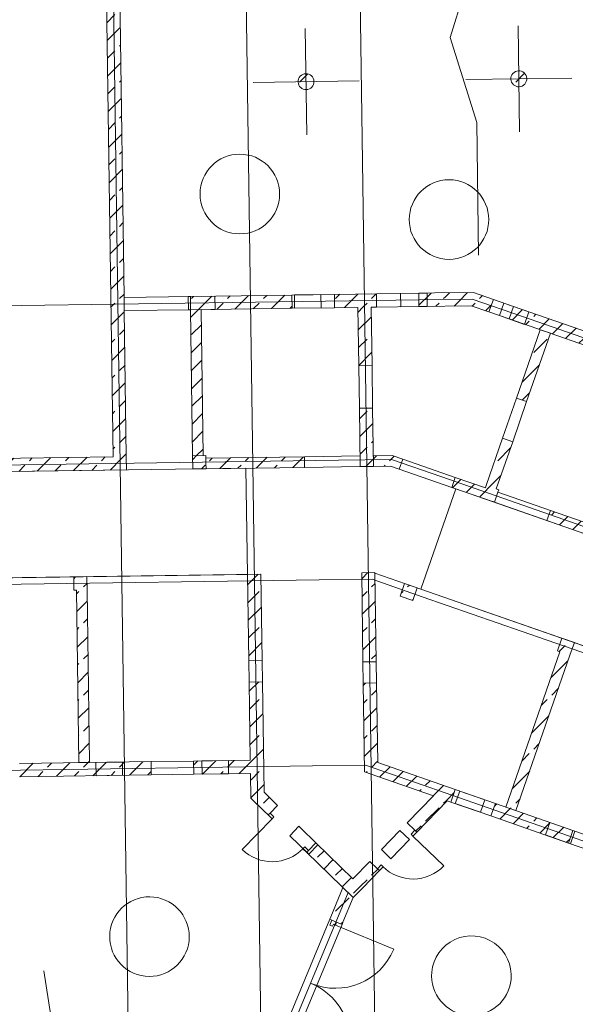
# Model space of a CAD drawing. Extents: x -22247 to 417655, y -187892 to 17509.
# Tile 26 of 62: x -11894 to -1421, y -13460 to 5081. Entities that reach past the tile are written whole.
import ezdxf
from ezdxf.lldxf.tags import DXFTag

# ---------------------------------------------------------------- set-up
doc = ezdxf.new("R2010")
doc.units = 0
doc.header["$LTSCALE"] = 50
for name, color, linetype, lineweight in [('02 Raster Gebäude', 7, 'Continuous', 25), ('20 Dach Stb-Decke', 7, 'Continuous', 25), ('20 Innenwände', 7, 'Continuous', 25), ('20 Innenwände - Sockel', 7, 'Continuous', 25), ('20 Stützen', 7, 'Continuous', 25)]:
    doc.layers.add(name, color=color, linetype=linetype, lineweight=lineweight)
tags = doc.linetypes.add('Raster', pattern=[0.8, 0.4, -0.2, 0, -0.2]).pattern_tags.tags
tags[10:11] = [DXFTag(74, 4), DXFTag(75, 0), DXFTag(340, '0'), DXFTag(46, 1.0), DXFTag(50, 0.0), DXFTag(44, 0.0), DXFTag(45, 0.0)]
tags[8:9] = [DXFTag(74, 4), DXFTag(75, 0), DXFTag(340, '0'), DXFTag(46, 1.0), DXFTag(50, 0.0), DXFTag(44, 0.0), DXFTag(45, 0.0)]
tags[6:7] = [DXFTag(74, 4), DXFTag(75, 0), DXFTag(340, '0'), DXFTag(46, 1.0), DXFTag(50, 0.0), DXFTag(44, 0.0), DXFTag(45, 0.0)]
tags[4:5] = [DXFTag(74, 4), DXFTag(75, 0), DXFTag(340, '0'), DXFTag(46, 1.0), DXFTag(50, 0.0), DXFTag(44, 0.0), DXFTag(45, 0.0)]
tags = doc.linetypes.add('Strichlinie_ eng', pattern=[0.46, 0.3, -0.16]).pattern_tags.tags
tags[6:7] = [DXFTag(74, 4), DXFTag(75, 0), DXFTag(340, '0'), DXFTag(46, 1.0), DXFTag(50, 0.0), DXFTag(44, 0.0), DXFTag(45, 0.0)]
tags[4:5] = [DXFTag(74, 4), DXFTag(75, 0), DXFTag(340, '0'), DXFTag(46, 1.0), DXFTag(50, 0.0), DXFTag(44, 0.0), DXFTag(45, 0.0)]
tags = doc.linetypes.add('Strichpunktlinie', pattern=[1.340556, 0.705556, -0.352778, 0, -0.282222]).pattern_tags.tags
tags[10:11] = [DXFTag(74, 4), DXFTag(75, 0), DXFTag(340, '0'), DXFTag(46, 1.0), DXFTag(50, 0.0), DXFTag(44, 0.0), DXFTag(45, 0.0)]
tags[8:9] = [DXFTag(74, 4), DXFTag(75, 0), DXFTag(340, '0'), DXFTag(46, 1.0), DXFTag(50, 0.0), DXFTag(44, 0.0), DXFTag(45, 0.0)]
tags[6:7] = [DXFTag(74, 4), DXFTag(75, 0), DXFTag(340, '0'), DXFTag(46, 1.0), DXFTag(50, 0.0), DXFTag(44, 0.0), DXFTag(45, 0.0)]
tags[4:5] = [DXFTag(74, 4), DXFTag(75, 0), DXFTag(340, '0'), DXFTag(46, 1.0), DXFTag(50, 0.0), DXFTag(44, 0.0), DXFTag(45, 0.0)]
tags = doc.linetypes.add('Untersicht', pattern=[0.4, 0.3, -0.1]).pattern_tags.tags
tags[6:7] = [DXFTag(74, 4), DXFTag(75, 0), DXFTag(340, '0'), DXFTag(46, 1.0), DXFTag(50, 0.0), DXFTag(44, 0.0), DXFTag(45, 0.0)]
tags[4:5] = [DXFTag(74, 4), DXFTag(75, 0), DXFTag(340, '0'), DXFTag(46, 1.0), DXFTag(50, 0.0), DXFTag(44, 0.0), DXFTag(45, 0.0)]
tags = doc.linetypes.add('Öffnungslinie Tür Fenster', pattern=[0.46, 0.3, -0.16]).pattern_tags.tags
tags[6:7] = [DXFTag(74, 4), DXFTag(75, 0), DXFTag(340, '0'), DXFTag(46, 1.0), DXFTag(50, 0.0), DXFTag(44, 0.0), DXFTag(45, 0.0)]
tags[4:5] = [DXFTag(74, 4), DXFTag(75, 0), DXFTag(340, '0'), DXFTag(46, 1.0), DXFTag(50, 0.0), DXFTag(44, 0.0), DXFTag(45, 0.0)]
pattern_1 = [(45, (0, 0), (-339.411, 339.411), []), (45, (-169.7, 169.7), (-339.411, 339.411), [360, -120])]

msp = doc.modelspace()

# ---------------------------------------------------------------- hatches: boundary and pattern name
at = {"layer": '20 Innenwände', "linetype": 'Continuous', "lineweight": 0, "ltscale": 3.71293e-05}
h = msp.add_hatch(dxfattribs=at)
h.set_pattern_fill('Beton_Stahlbeton_0009', scale=1000, style=0, pattern_type=2)
h.set_pattern_definition(pattern_1)
h.paths.add_polyline_path([(-10256, 5489), (-10134, -3150), (-9884, -3146), (-10002, 5194)])
h = msp.add_hatch(dxfattribs=at)
h.set_pattern_fill('Beton_Stahlbeton_0009', scale=1000, style=0, pattern_type=2)
h.set_pattern_definition(pattern_1)
h.paths.add_polyline_path([(-8676, -131), (-8673, -381), (-6760, -354), (-6763, -104)])
h = msp.add_hatch(dxfattribs=at)
h.set_pattern_fill('Beton_Stahlbeton_0009', scale=1000, style=0, pattern_type=2)
h.set_pattern_definition(pattern_1)
h.paths.add_polyline_path([(-5521, -86), (-5963, -92), (-5960, -342), (-5518, -336)])
h = msp.add_hatch(dxfattribs=at)
h.set_pattern_fill('Beton_Stahlbeton_0009', scale=1000, style=0, pattern_type=2)
h.set_pattern_definition(pattern_1)
h.paths.add_polyline_path([(-5518, -336), (-5268, -332), (-5271, -82), (-5521, -86)])
h = msp.add_hatch(dxfattribs=at)
h.set_pattern_fill('Beton_Stahlbeton_0009', scale=1000, style=0, pattern_type=2)
h.set_pattern_definition(pattern_1)
h.paths.add_polyline_path([(-5271, -82), (-5268, -332), (-5168, -331), (-5171, -81)])
h = msp.add_hatch(dxfattribs=at)
h.set_pattern_fill('Beton_Stahlbeton_0009', scale=1000, style=0, pattern_type=2)
h.set_pattern_definition(pattern_1)
h.paths.add_polyline_path([(-4372, -70), (-4368, -320), (-3384, -306), (-4074, -65)])
h = msp.add_hatch(dxfattribs=at)
h.set_pattern_fill('Beton_Stahlbeton_0009', scale=1000, style=0, pattern_type=2)
h.set_pattern_definition(pattern_1)
h.paths.add_polyline_path([(-4074, -65), (-3384, -306), (-3343, -55)])
h = msp.add_hatch(dxfattribs=at)
h.set_pattern_fill('Beton_Stahlbeton_0009', scale=1000, style=0, pattern_type=2)
h.set_pattern_definition(pattern_1)
h.paths.add_polyline_path([(-3384, -306), (-3006, -300), (-2966, -186), (-3343, -55)])
h = msp.add_hatch(dxfattribs=at)
h.set_pattern_fill('Beton_Stahlbeton_0009', scale=1000, style=0, pattern_type=2)
h.set_pattern_definition(pattern_1)
h.paths.add_polyline_path([(-5268, -332), (-5518, -336), (-5502, -1436), (-5252, -1433)])
h = msp.add_hatch(dxfattribs=at)
h.set_pattern_fill('Beton_Stahlbeton_0009', scale=1000, style=0, pattern_type=2)
h.set_pattern_definition(pattern_1)
h.paths.add_polyline_path([(-3006, -300), (-3384, -306), (-3049, -422)])
h = msp.add_hatch(dxfattribs=at)
h.set_pattern_fill('Beton_Stahlbeton_0009', scale=1000, style=0, pattern_type=2)
h.set_pattern_definition(pattern_1)
h.paths.add_polyline_path([(-2589, -318), (-2671, -554), (-439, -1331), (-357, -1094)])
h = msp.add_hatch(dxfattribs=at)
h.set_pattern_fill('Beton_Stahlbeton_0009', scale=1000, style=0, pattern_type=2)
h.set_pattern_definition(pattern_1)
h.paths.add_polyline_path([(-5241, -2233), (-5491, -2236), (-5475, -3334), (-5225, -3330)])
h = msp.add_hatch(dxfattribs=at)
h.set_pattern_fill('Beton_Stahlbeton_0009', scale=1000, style=0, pattern_type=2)
h.set_pattern_definition(pattern_1)
h.paths.add_polyline_path([(-10134, -3150), (-16978, -3247), (-16974, -3497), (-10130, -3400)])
h = msp.add_hatch(dxfattribs=at)
h.set_pattern_fill('Beton_Stahlbeton_0009', scale=1000, style=0, pattern_type=2)
h.set_pattern_definition(pattern_1)
h.paths.add_polyline_path([(-10134, -3150), (-9880, -3396), (-9884, -3146)])
h = msp.add_hatch(dxfattribs=at)
h.set_pattern_fill('Beton_Stahlbeton_0009', scale=1000, style=0, pattern_type=2)
h.set_pattern_definition(pattern_1)
h.paths.add_polyline_path([(-10134, -3150), (-10130, -3400), (-9880, -3396)])
h = msp.add_hatch(dxfattribs=at)
h.set_pattern_fill('Beton_Stahlbeton_0009', scale=1000, style=0, pattern_type=2)
h.set_pattern_definition(pattern_1)
h.paths.add_polyline_path([(-7347, -5360), (-7597, -5364), (-7574, -6992), (-7324, -6988)])
h = msp.add_hatch(dxfattribs=at)
h.set_pattern_fill('Beton_Stahlbeton_0009', scale=1000, style=0, pattern_type=2)
h.set_pattern_definition(pattern_1)
h.paths.add_polyline_path([(-5197, -5330), (-5447, -5333), (-5423, -7012), (-5173, -7009)])
h = msp.add_hatch(dxfattribs=at)
h.set_pattern_fill('Beton_Stahlbeton_0009', scale=1000, style=0, pattern_type=2)
h.set_pattern_definition(pattern_1)
h.paths.add_polyline_path([(-7318, -7388), (-7568, -7392), (-7542, -9222), (-7288, -9468)])
h = msp.add_hatch(dxfattribs=at)
h.set_pattern_fill('Beton_Stahlbeton_0009', scale=1000, style=0, pattern_type=2)
h.set_pattern_definition(pattern_1)
h.paths.add_polyline_path([(-5168, -7409), (-5418, -7412), (-5398, -8818), (-5146, -8906)])
h = msp.add_hatch(dxfattribs=at)
h.set_pattern_fill('Beton_Stahlbeton_0009', scale=1000, style=0, pattern_type=2)
h.set_pattern_definition(pattern_1)
h.paths.add_polyline_path([(-9417, -8890), (-11897, -8925), (-11894, -9175), (-9413, -9140)])
h = msp.add_hatch(dxfattribs=at)
h.set_pattern_fill('Beton_Stahlbeton_0009', scale=1000, style=0, pattern_type=2)
h.set_pattern_definition(pattern_1)
h.paths.add_polyline_path([(-7547, -8864), (-8617, -8879), (-8613, -9129), (-7543, -9114)])
h = msp.add_hatch(dxfattribs=at)
h.set_pattern_fill('Beton_Stahlbeton_0009', scale=1000, style=0, pattern_type=2)
h.set_pattern_definition(pattern_1)
h.paths.add_polyline_path([(-5146, -8906), (-5398, -8818), (-5394, -9084)])
h = msp.add_hatch(dxfattribs=at)
h.set_pattern_fill('Beton_Stahlbeton_0009', scale=1000, style=0, pattern_type=2)
h.set_pattern_definition(pattern_1)
h.paths.add_polyline_path([(-5146, -8906), (-5394, -9084), (-5143, -9172)])
h = msp.add_hatch(dxfattribs=at)
h.set_pattern_fill('Beton_Stahlbeton_0009', scale=1000, style=0, pattern_type=2)
h.set_pattern_definition(pattern_1)
h.paths.add_polyline_path([(-5146, -8906), (-5143, -9172), (-3766, -9651), (-3684, -9415)])
h = msp.add_hatch(dxfattribs=at)
h.set_pattern_fill('Beton_Stahlbeton_0009', scale=1000, style=0, pattern_type=2)
h.set_pattern_definition(pattern_1)
h.paths.add_polyline_path([(-7288, -9468), (-7542, -9222), (-7537, -9576)])
h = msp.add_hatch(dxfattribs=at)
h.set_pattern_fill('Beton_Stahlbeton_0009', scale=1000, style=0, pattern_type=2)
h.set_pattern_definition(pattern_1)
h.paths.add_polyline_path([(-7288, -9468), (-7537, -9576), (-7283, -9822)])
h = msp.add_hatch(dxfattribs=at)
h.set_pattern_fill('Beton_Stahlbeton_0009', scale=1000, style=0, pattern_type=2)
h.set_pattern_definition(pattern_1)
h.paths.add_polyline_path([(-7288, -9468), (-7283, -9822), (-7208, -9895), (-7034, -9716)])
h = msp.add_hatch(dxfattribs=at)
h.set_pattern_fill('Beton_Stahlbeton_0009', scale=1000, style=0, pattern_type=2)
h.set_pattern_definition(pattern_1)
h.paths.add_polyline_path([(-4590, -10045), (-4411, -10219), (-3836, -9627), (-4096, -9536)])
h = msp.add_hatch(dxfattribs=at)
h.set_pattern_fill('Beton_Stahlbeton_0009', scale=1000, style=0, pattern_type=2)
h.set_pattern_definition(pattern_1)
h.paths.add_polyline_path([(-3011, -9914), (-1547, -10423), (-1465, -10187), (-2928, -9678)])
h = msp.add_hatch(dxfattribs=at)
h.set_pattern_fill('Beton_Stahlbeton_0009', scale=1000, style=0, pattern_type=2)
h.set_pattern_definition(pattern_1)
h.paths.add_polyline_path([(-6484, -10599), (-5787, -11276), (-5613, -11097), (-6309, -10420)])
h = msp.add_hatch(dxfattribs=at)
h.set_pattern_fill('Beton_Stahlbeton_0009', scale=1000, style=0, pattern_type=2)
h.set_pattern_definition(pattern_1)
h.paths.add_polyline_path([(-5613, -11097), (-5434, -11271), (-5115, -10943), (-5294, -10769)])
h = msp.add_hatch(dxfattribs=at)
h.set_pattern_fill('Beton_Stahlbeton_0009', scale=1000, style=0, pattern_type=2)
h.set_pattern_definition(pattern_1)
h.paths.add_polyline_path([(-5613, -11097), (-5787, -11276), (-5608, -11450)])
h = msp.add_hatch(dxfattribs=at)
h.set_pattern_fill('Beton_Stahlbeton_0009', scale=1000, style=0, pattern_type=2)
h.set_pattern_definition(pattern_1)
h.paths.add_polyline_path([(-5434, -11271), (-5613, -11097), (-5608, -11450)])
h = msp.add_hatch(dxfattribs=at)
h.set_pattern_fill('Beton_Stahlbeton_0009', scale=1000, style=0, pattern_type=2)
h.set_pattern_definition(pattern_1)
h.paths.add_polyline_path([(-5839, -11354), (-5608, -11450), (-5801, -11263)])
at = {"layer": '20 Innenwände', "linetype": 'Continuous', "lineweight": 13, "ltscale": 3.71293e-05, "true_color": 0x000100}
h = msp.add_hatch(dxfattribs=at)
h.set_pattern_fill('Beton_Stahlbeton_0009', color=98, scale=1000, style=0, pattern_type=2)
h.set_pattern_definition(pattern_1)
h.paths.add_polyline_path([(-6031, -11816), (-5800, -11912), (-5608, -11450), (-5839, -11354)])
at = {"layer": '20 Innenwände', "linetype": 'Continuous', "lineweight": 0, "ltscale": 3.71293e-05}
h = msp.add_hatch(dxfattribs=at)
h.set_pattern_fill('Beton_Stahlbeton_0009', scale=1000, style=0, pattern_type=2)
h.set_pattern_definition(pattern_1)
h.paths.add_polyline_path([(-6031, -11816), (-5800, -11912), (-5608, -11450), (-5839, -11354)])
h = msp.add_hatch(dxfattribs=at)
h.set_pattern_fill('Beton_Stahlbeton_0009', scale=1000, style=0, pattern_type=2)
h.set_pattern_definition(pattern_1)
h.paths.add_polyline_path([(-6049, -11860), (-5818, -11956), (-5800, -11912), (-6031, -11816)])
at = {"layer": '20 Innenwände - Sockel', "linetype": 'Continuous', "lineweight": 0, "ltscale": 3.71293e-05}
h = msp.add_hatch(dxfattribs=at)
h.set_pattern_fill('Beton_Stahlbeton_0009', scale=1000, style=0, pattern_type=2)
h.set_pattern_definition(pattern_1)
h.paths.add_polyline_path([(-8673, -381), (-8634, -3129), (-8434, -3126), (-8473, -378)])
h = msp.add_hatch(dxfattribs=at)
h.set_pattern_fill('Beton_Stahlbeton_0009', scale=1000, style=0, pattern_type=2)
h.set_pattern_definition(pattern_1)
h.paths.add_polyline_path([(-2081, -759), (-2528, -2046), (-2339, -2111), (-1892, -825)])
h = msp.add_hatch(dxfattribs=at)
h.set_pattern_fill('Beton_Stahlbeton_0009', scale=1000, style=0, pattern_type=2)
h.set_pattern_definition(pattern_1)
h.paths.add_polyline_path([(-3100, -3689), (-2911, -3755), (-2602, -2867), (-2791, -2801)])
h = msp.add_hatch(dxfattribs=at)
h.set_pattern_fill('Beton_Stahlbeton_0009', scale=1000, style=0, pattern_type=2)
h.set_pattern_definition(pattern_1)
h.paths.add_polyline_path([(-8383, -3175), (-8382, -3275), (-8380, -3375), (-6525, -3349), (-6528, -3149)])
h = msp.add_hatch(dxfattribs=at)
h.set_pattern_fill('Beton_Stahlbeton_0009', scale=1000, style=0, pattern_type=2)
h.set_pattern_definition(pattern_1)
h.paths.add_polyline_path([(-4873, -3125), (-5228, -3130), (-5225, -3330), (-4905, -3326)])
h = msp.add_hatch(dxfattribs=at)
h.set_pattern_fill('Beton_Stahlbeton_0009', scale=1000, style=0, pattern_type=2)
h.set_pattern_definition(pattern_1)
h.paths.add_polyline_path([(-4873, -3125), (-4905, -3326), (-4741, -3383), (-4675, -3194)])
h = msp.add_hatch(dxfattribs=at)
h.set_pattern_fill('Beton_Stahlbeton_0009', scale=1000, style=0, pattern_type=2)
h.set_pattern_definition(pattern_1)
h.paths.add_polyline_path([(-3683, -3539), (-3749, -3728), (-3182, -3925), (-3117, -3736)])
h = msp.add_hatch(dxfattribs=at)
h.set_pattern_fill('Beton_Stahlbeton_0009', scale=1000, style=0, pattern_type=2)
h.set_pattern_definition(pattern_1)
h.paths.add_polyline_path([(-1889, -4163), (-1955, -4352), (-418, -4887), (-352, -4698)])
h = msp.add_hatch(dxfattribs=at)
h.set_pattern_fill('Beton_Stahlbeton_0009', scale=1000, style=0, pattern_type=2)
h.set_pattern_definition(pattern_1)
h.paths.add_polyline_path([(-10623, -5657), (-10823, -5660), (-10777, -8909), (-10577, -8907)])
h = msp.add_hatch(dxfattribs=at)
h.set_pattern_fill('Beton_Stahlbeton_0009', scale=1000, style=0, pattern_type=2)
h.set_pattern_definition(pattern_1)
h.paths.add_polyline_path([(-1711, -6820), (-2729, -9747), (-2540, -9813), (-1522, -6885)])
at = {"layer": '20 Stützen', "linetype": 'Continuous', "lineweight": 0, "ltscale": 3.71293e-05}
h = msp.add_hatch(dxfattribs=at)
h.set_pattern_fill('Beton_Stahlbeton_0009', scale=1000, style=0, pattern_type=2)
h.set_pattern_definition(pattern_1)
h.paths.add_polyline_path([(-2464, 4116, 0.414214), (-2635, 3991, 0.414214), (-2509, 3820, 0.414214), (-2338, 3946, 0.414214)])
h = msp.add_hatch(dxfattribs=at)
h.set_pattern_fill('Beton_Stahlbeton_0009', scale=1000, style=0, pattern_type=2)
h.set_pattern_definition(pattern_1)
h.paths.add_polyline_path([(-6474, 4063, 0.414214), (-6644, 3937, 0.414214), (-6519, 3766, 0.414214), (-6348, 3892, 0.414214)])
h = msp.add_hatch(dxfattribs=at)
h.set_pattern_fill('Beton_Stahlbeton_0009', scale=1000, style=0, pattern_type=2)
h.set_pattern_definition(pattern_1)
h.paths.add_polyline_path([(-8384, -3125), (-8634, -3129), (-8630, -3379), (-8380, -3375), (-8382, -3275)])
h = msp.add_hatch(dxfattribs=at)
h.set_pattern_fill('Beton_Stahlbeton_0009', scale=1000, style=0, pattern_type=2)
h.set_pattern_definition(pattern_1)
h.paths.add_polyline_path([(-8380, -3375), (-8382, -3275), (-8380, -3375)])
h = msp.add_hatch(dxfattribs=at)
h.set_pattern_fill('Beton_Stahlbeton_0009', scale=1000, style=0, pattern_type=2)
h.set_pattern_definition(pattern_1)
h.paths.add_polyline_path([(-3182, -3925), (-2946, -4007), (-2881, -3818), (-2864, -3771), (-2911, -3755), (-3100, -3689), (-3117, -3736)])
h = msp.add_hatch(dxfattribs=at)
h.set_pattern_fill('Beton_Stahlbeton_0009', scale=1000, style=0, pattern_type=2)
h.set_pattern_definition(pattern_1)
h.paths.add_polyline_path([(-10626, -5407), (-10876, -5411), (-10873, -5661), (-10823, -5660), (-10823, -5660), (-10623, -5657)])
h = msp.add_hatch(dxfattribs=at)
h.set_pattern_fill('Beton_Stahlbeton_0009', scale=1000, style=0, pattern_type=2)
h.set_pattern_definition(pattern_1)
h.paths.add_polyline_path([(-4638, -5536), (-4720, -5772), (-4484, -5854), (-4402, -5618)])
h = msp.add_hatch(dxfattribs=at)
h.set_pattern_fill('Beton_Stahlbeton_0009', scale=1000, style=0, pattern_type=2)
h.set_pattern_definition(pattern_1)
h.paths.add_polyline_path([(-10623, -5657), (-10823, -5660), (-10823, -5660)])
h = msp.add_hatch(dxfattribs=at)
h.set_pattern_fill('Beton_Stahlbeton_0009', scale=1000, style=0, pattern_type=2)
h.set_pattern_definition(pattern_1)
h.paths.add_polyline_path([(-1758, -6803), (-1711, -6820), (-1522, -6885), (-1439, -6649), (-1676, -6567)])

# ---------------------------------------------------------------- linework, layer by layer
at = {"layer": '02 Raster Gebäude', "color": 1, "linetype": 'Raster', "lineweight": 18, "ltscale": 0.000188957, "true_color": 0xf50000}
for p, q in [((-9713, -23635), (-10231, 12885)), ((-7209, -23907), (-7730, 12885)), ((-5056, -24139), (-5580, 12885)), ((-4363, -195), (-3364, -180)), ((-2419, -509), (-3364, -180)), ((-4363, -195), (-19794, -413)), ((-2419, -509), (7457, -3946)), ((-5884, -3215), (-19794, -3412)), ((-5884, -3215), (-4885, -3200)), ((-3940, -3529), (-4885, -3200)), ((-3940, -3529), (6355, -7112)), ((-6249, -5470), (-19794, -5662)), ((-6249, -5470), (-5249, -5456)), ((-4305, -5785), (-5249, -5456)), ((-4305, -5785), (5616, -9237)), ((-6377, -8972), (-19794, -9162)), ((-6377, -8972), (-5378, -8958)), ((-4433, -9286), (-5378, -8958)), ((-4433, -9286), (4515, -12401))]:
    msp.add_line(p, q, dxfattribs=at)
at = {"layer": '02 Raster Gebäude', "color": 1, "linetype": 'Strichpunktlinie', "lineweight": 18, "ltscale": 0.000188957, "true_color": 0xf50000}
for points in [[(-6504, 13773), (-5668, 11632), (-4038, 9736), (-4335, 7965), (-3265, 6409), (-3777, 4746), (-3279, 3148), (-3244, 649)], [(-6510, 4915), (-6482, 2915)], [(-2501, 4968), (-2473, 2968)], [(-7496, 3900), (-5496, 3929)], [(-3487, 3954), (-1487, 3982)], [(-8374, -21666), (-6972, -18286), (-7080, -14671), (-5705, -11357)], [(-11131, -14805), (-11437, -12828)]]:
    msp.add_lwpolyline(points, dxfattribs=at)
at = {"layer": '20 Dach Stb-Decke', "color": 7, "linetype": 'Öffnungslinie Tür Fenster', "lineweight": 13, "ltscale": 3.71293e-05}
for points in [[(-6994, 1798, 1), (-8494, 1799, 1)], [(-3052, 1317, 1), (-4552, 1317, 1)], [(-8702, -12266, 1), (-10193, -12105, 1)], [(-2633, -12990, 1), (-4126, -12853, 1)]]:
    msp.add_lwpolyline(points, format="xyb", close=True, dxfattribs=at)
for points in [[(-13801, -5452), (-7602, -5364), (-7630, -3364), (-13829, -3452)], [(-4330, -5644), (1526, -7681), (2183, -5793), (-3672, -3755)]]:
    msp.add_lwpolyline(points, close=True, dxfattribs=at)
at = {"layer": '20 Innenwände', "color": 7, "linetype": 'Untersicht', "lineweight": 13, "ltscale": 3.71293e-05}
for p, q in [((-8676, -131), (-9926, -148)), ((-9926, -148), (-9923, -398)), ((-8676, -131), (-8673, -381)), ((-5963, -92), (-6763, -104)), ((-6763, -104), (-6760, -354)), ((-5963, -92), (-5960, -342)), ((-4372, -70), (-5171, -81)), ((-5171, -81), (-5168, -331)), ((-4372, -70), (-4368, -320)), ((-5960, -342), (-6760, -354)), ((-4368, -320), (-5168, -331)), ((-2966, -186), (-3049, -422)), ((-2589, -318), (-2966, -186)), ((-2589, -318), (-2671, -554)), ((-8673, -381), (-9923, -398)), ((-2671, -554), (-3049, -422)), ((-5252, -1433), (-5502, -1436)), ((-5502, -1436), (-5491, -2236)), ((-5252, -1433), (-5241, -2233)), ((-5241, -2233), (-5491, -2236)), ((-8617, -8879), (-9417, -8890)), ((-9417, -8890), (-9413, -9140)), ((-8617, -8879), (-8613, -9129)), ((-8613, -9129), (-9413, -9140)), ((-3766, -9651), (-3684, -9415)), ((-3684, -9415), (-2928, -9678)), ((-3766, -9651), (-3011, -9914)), ((-3011, -9914), (-2928, -9678))]:
    msp.add_line(p, q, dxfattribs=at)
at = {"layer": '20 Innenwände', "color": 7, "linetype": 'Continuous', "lineweight": 13, "ltscale": 3.71293e-05}
for p, q in [((-9926, -148), (-9923, -398)), ((-8216, -124), (-8716, -131)), ((-8716, -131), (-8712, -381)), ((-8676, -131), (-8673, -381)), ((-8216, -124), (-8212, -374)), ((-6763, -104), (-6760, -354)), ((-6216, -96), (-6716, -103)), ((-6716, -103), (-6712, -353)), ((-6216, -96), (-6212, -346)), ((-5963, -92), (-5960, -342)), ((-5271, -82), (-5521, -86)), ((-5171, -81), (-5168, -331)), ((-4216, -67), (-4716, -75)), ((-4716, -75), (-4712, -325)), ((-4372, -70), (-4368, -320)), ((-4216, -67), (-4212, -317)), ((-6212, -346), (-6712, -353)), ((-4212, -317), (-4712, -325)), ((-2966, -186), (-3049, -422)), ((-2767, -256), (-2849, -492)), ((-2295, -420), (-2767, -256)), ((-2589, -318), (-2671, -554)), ((-8212, -374), (-8712, -381)), ((-2377, -656), (-2849, -492)), ((-2295, -420), (-2377, -656)), ((-5252, -1433), (-5502, -1436)), ((-5241, -2233), (-5491, -2236)), ((-7574, -6992), (-7324, -6988)), ((-7574, -6992), (-7324, -6988)), ((-7574, -6992), (-7568, -7392)), ((-7324, -6988), (-7318, -7388)), ((-5173, -7009), (-5423, -7012)), ((-5173, -7009), (-5423, -7012)), ((-5423, -7012), (-5418, -7412)), ((-5173, -7009), (-5168, -7409)), ((-7568, -7392), (-7318, -7388)), ((-7568, -7392), (-7318, -7388)), ((-5168, -7409), (-5418, -7412)), ((-5168, -7409), (-5418, -7412)), ((-10458, -8905), (-9958, -8898)), ((-9955, -9148), (-9958, -8898)), ((-9417, -8890), (-9413, -9140)), ((-8617, -8879), (-8613, -9129)), ((-8459, -8876), (-7959, -8869)), ((-8455, -9126), (-8459, -8876)), ((-7955, -9119), (-7959, -8869)), ((-10455, -9155), (-10458, -8905)), ((-10455, -9155), (-9955, -9148)), ((-8455, -9126), (-7955, -9119)), ((-3766, -9651), (-3684, -9415)), ((-3683, -9680), (-3600, -9444)), ((-3128, -9608), (-3600, -9444)), ((-3210, -9844), (-3128, -9608)), ((-7173, -9860), (-7034, -9716)), ((-7173, -9860), (-7034, -9716)), ((-3210, -9844), (-3683, -9680)), ((-3011, -9914), (-2928, -9678)), ((-7136, -9965), (-7701, -10546)), ((-7208, -9895), (-7173, -9860)), ((-7208, -9895), (-7173, -9860)), ((-7208, -9895), (-7173, -9860)), ((-7208, -9895), (-7173, -9860)), ((-7136, -9965), (-7208, -9895)), ((-7173, -9860), (-7101, -9929)), ((-7101, -9929), (-7136, -9965)), ((-6630, -10108), (-6804, -10288)), ((-6630, -10108), (-6272, -10457)), ((-4727, -10185), (-5075, -10544)), ((-4548, -10359), (-4727, -10185)), ((-4447, -10184), (-4590, -10045)), ((-4447, -10184), (-4590, -10045)), ((-4447, -10184), (-4517, -10256)), ((-4411, -10219), (-4447, -10184)), ((-4411, -10219), (-4447, -10184)), ((-4411, -10219), (-4447, -10184)), ((-4411, -10219), (-4447, -10184)), ((-1983, -10272), (-1900, -10036)), ((-1428, -10200), (-1900, -10036)), ((-1547, -10423), (-1465, -10187)), ((-1547, -10423), (-1465, -10187)), ((-1465, -10187), (-1087, -10319)), ((-6804, -10288), (-6446, -10636)), ((-4548, -10359), (-4896, -10718)), ((-4517, -10256), (-4481, -10291)), ((-4481, -10291), (-4411, -10219)), ((-4481, -10291), (-3900, -10855)), ((-1510, -10436), (-1983, -10272)), ((-1510, -10436), (-1428, -10200)), ((-6520, -10494), (-6555, -10530)), ((-6555, -10530), (-6484, -10599)), ((-6449, -10564), (-6520, -10494)), ((-6484, -10599), (-6449, -10564)), ((-6484, -10599), (-6449, -10564)), ((-6484, -10599), (-6449, -10564)), ((-6484, -10599), (-6449, -10564)), ((-6449, -10564), (-6309, -10420)), ((-6449, -10564), (-6309, -10420)), ((-6272, -10457), (-6446, -10636)), ((-4896, -10718), (-5075, -10544)), ((-1547, -10423), (-1169, -10555)), ((-5151, -10908), (-5294, -10769)), ((-5151, -10908), (-5294, -10769)), ((-5151, -10908), (-5081, -10837)), ((-5115, -10943), (-5151, -10908)), ((-5115, -10943), (-5151, -10908)), ((-5115, -10943), (-5151, -10908)), ((-5115, -10943), (-5151, -10908)), ((-5045, -10871), (-5115, -10943)), ((-5081, -10837), (-5045, -10871)), ((-5801, -11263), (-5839, -11354)), ((-5608, -11450), (-5801, -11263)), ((-5839, -11354), (-6031, -11816)), ((-5839, -11354), (-6031, -11816)), ((-5608, -11450), (-5800, -11912)), ((-5608, -11450), (-5800, -11912)), ((-6049, -11860), (-7007, -14169)), ((-6012, -11875), (-6049, -11860)), ((-6012, -11875), (-6049, -11860)), ((-5818, -11956), (-6776, -14265)), ((-6012, -11875), (-6050, -11968)), ((-6050, -11968), (-5995, -11991)), ((-5920, -11914), (-6012, -11875)), ((-5920, -11914), (-6012, -11875)), ((-5920, -11914), (-6012, -11875)), ((-5920, -11914), (-6012, -11875)), ((-5995, -11991), (-5979, -11954)), ((-5979, -11954), (-5943, -11969)), ((-5943, -11969), (-5920, -11914)), ((-5943, -11969), (-4843, -12425)), ((-5818, -11956), (-5920, -11914)), ((-5818, -11956), (-5920, -11914))]:
    msp.add_line(p, q, dxfattribs=at)
at = {"layer": '20 Innenwände', "color": 7, "linetype": 'Öffnungslinie Tür Fenster', "lineweight": 13, "ltscale": 3.71293e-05}
msp.add_line((-7352, -5360), (-16946, -5497), dxfattribs=at)
at = {"layer": '20 Innenwände', "color": 7, "linetype": 'Strichlinie_ eng', "lineweight": 13, "ltscale": 3.71293e-05}
msp.add_line((1526, -7681), (-5197, -5342), dxfattribs=at)
at = {"layer": '20 Innenwände', "color": 7, "linetype": 'Continuous', "lineweight": 13, "ltscale": 3.71293e-05}
for points in [[(-9926, -148), (-10007, 5583)], [(-10256, 5489), (-10134, -3150)], [(-6763, -104), (-8676, -131)], [(-5171, -81), (-5963, -92)], [(-4074, -65), (-4372, -70)], [(-3343, -55), (-4074, -65)], [(-2966, -186), (-3343, -55)], [(-8673, -381), (-6760, -354)], [(-5960, -342), (-5518, -336)], [(-5518, -336), (-5502, -1436)], [(-5268, -332), (-5168, -331)], [(-5252, -1433), (-5268, -332)], [(-4368, -320), (-3384, -306)], [(-3384, -306), (-3049, -422)], [(-357, -1094), (-2589, -318)], [(-9884, -3146), (-9923, -398)], [(-2671, -554), (-439, -1331)], [(-5491, -2236), (-5475, -3334)], [(-5225, -3330), (-5241, -2233)], [(-10134, -3150), (-13628, -3199)], [(-9880, -3396), (-9884, -3146)], [(-5225, -3330), (-5475, -3334)], [(-16974, -3497), (-9880, -3396)], [(-7347, -5360), (-7597, -5364)], [(-7597, -5364), (-7574, -6992)], [(-7324, -6988), (-7347, -5360)], [(-5197, -5330), (-5447, -5333)], [(-5447, -5333), (-5423, -7012)], [(-5173, -7009), (-5197, -5330)], [(-7568, -7392), (-7547, -8864)], [(-7288, -9468), (-7318, -7388)], [(-5418, -7412), (-5394, -9084)], [(-5146, -8906), (-5168, -7409)], [(-9417, -8890), (-11897, -8925)], [(-7547, -8864), (-8617, -8879)], [(-5394, -9084), (-5143, -9172)], [(-3684, -9415), (-5146, -8906)], [(-11894, -9175), (-9413, -9140)], [(-8613, -9129), (-7543, -9114)], [(-7543, -9114), (-7537, -9576)], [(-5143, -9172), (-4096, -9536)], [(-7537, -9576), (-7283, -9822)], [(-7034, -9716), (-7288, -9468)], [(-4096, -9536), (-4590, -10045)], [(-4411, -10219), (-3836, -9627)], [(-3836, -9627), (-3766, -9651)], [(-7283, -9822), (-7208, -9895)], [(-1465, -10187), (-2928, -9678)], [(-3011, -9914), (-1547, -10423)], [(-5613, -11097), (-6309, -10420)], [(-6484, -10599), (-5608, -11450)], [(-5294, -10769), (-5613, -11097)], [(-5434, -11271), (-5115, -10943)], [(-5608, -11450), (-5434, -11271)], [(-6031, -11816), (-6049, -11860)], [(-5818, -11956), (-5800, -11912)]]:
    msp.add_lwpolyline(points, dxfattribs=at)
for centre, radius, start, end in [((-7136, -9965), 810, 225.8138, 315.8138), ((-4481, -10291), 810, 225.8138, 315.8138), ((-5943, -11969), 1190, 247.4676, 337.4676), ((-6855, -14168), 1190, 337.4676, 67.4676)]:
    msp.add_arc(centre, radius, start, end, dxfattribs=at)
at = {"layer": '20 Innenwände - Sockel', "color": 7, "linetype": 'Untersicht', "lineweight": 13, "ltscale": 3.71293e-05}
for p, q in [((-2528, -2046), (-2791, -2801)), ((-2339, -2111), (-2602, -2867)), ((-2528, -2046), (-2339, -2111)), ((-2791, -2801), (-2602, -2867)), ((-5478, -3134), (-6528, -3149)), ((-6525, -3349), (-6528, -3149)), ((-5475, -3334), (-5478, -3134)), ((-5475, -3334), (-6525, -3349)), ((-4675, -3194), (-4741, -3383)), ((-3683, -3539), (-4675, -3194)), ((-3749, -3728), (-4741, -3383)), ((-3683, -3539), (-3749, -3728)), ((-2881, -3818), (-2946, -4007)), ((-1889, -4163), (-2881, -3818)), ((-1955, -4352), (-2946, -4007)), ((-1889, -4163), (-1955, -4352))]:
    msp.add_line(p, q, dxfattribs=at)
at = {"layer": '20 Innenwände - Sockel', "color": 7, "linetype": 'Continuous', "lineweight": 13, "ltscale": 3.71293e-05}
for p, q in [((-2528, -2046), (-2339, -2111)), ((-2791, -2801), (-2602, -2867)), ((-6525, -3349), (-6528, -3149)), ((-5475, -3334), (-5478, -3134)), ((-4675, -3194), (-4741, -3383)), ((-3683, -3539), (-3749, -3728)), ((-2881, -3818), (-2946, -4007)), ((-1889, -4163), (-1955, -4352))]:
    msp.add_line(p, q, dxfattribs=at)
for points in [[(-8473, -378), (-8673, -381)], [(-8673, -381), (-8634, -3129)], [(-8434, -3126), (-8473, -378)], [(-2081, -759), (-2528, -2046)], [(-2339, -2111), (-1892, -825)], [(-1892, -825), (-2081, -759)], [(-2791, -2801), (-3100, -3689)], [(-2911, -3755), (-2602, -2867)], [(-8634, -3129), (-8434, -3126)], [(-6528, -3149), (-8383, -3175)], [(-4873, -3125), (-5228, -3130)], [(-5225, -3330), (-5228, -3130)], [(-4675, -3194), (-4873, -3125)], [(-8383, -3175), (-8382, -3275)], [(-5225, -3330), (-4905, -3326)], [(-4905, -3326), (-4741, -3383)], [(-8380, -3375), (-6525, -3349)], [(-3117, -3736), (-3683, -3539)], [(-3749, -3728), (-3182, -3925)], [(-352, -4698), (-1889, -4163)], [(-1955, -4352), (-418, -4887)], [(-10823, -5660), (-10777, -8909)], [(-10577, -8907), (-10623, -5657)], [(-1711, -6820), (-2729, -9747)], [(-2540, -9813), (-1522, -6885)], [(-10777, -8909), (-10577, -8907)], [(-2729, -9747), (-2540, -9813)]]:
    msp.add_lwpolyline(points, dxfattribs=at)
at = {"layer": '20 Stützen', "color": 7, "linetype": 'Continuous', "lineweight": 13, "ltscale": 3.71293e-05}
for points in [[(-2464, 4116, 0.414214), (-2635, 3991, 0.414214), (-2509, 3820, 0.414214), (-2338, 3946, 0.414214)], [(-6474, 4063, 0.414214), (-6644, 3937, 0.414214), (-6519, 3766, 0.414214), (-6348, 3892, 0.414214)]]:
    msp.add_lwpolyline(points, format="xyb", close=True, dxfattribs=at)
for points in [[(-8382, -3275), (-8384, -3125), (-8634, -3129), (-8630, -3379), (-8380, -3375)], [(-8382, -3275), (-8380, -3375)], [(-3100, -3689), (-3117, -3736)], [(-2881, -3818), (-2864, -3771), (-2911, -3755)], [(-3182, -3925), (-2946, -4007)], [(-10623, -5657), (-10626, -5407), (-10876, -5411), (-10873, -5661), (-10823, -5660)], [(-1522, -6885), (-1439, -6649), (-1676, -6567), (-1758, -6803), (-1711, -6820)]]:
    msp.add_lwpolyline(points, dxfattribs=at)
msp.add_lwpolyline([(-4638, -5536), (-4720, -5772), (-4484, -5854), (-4402, -5618)], close=True, dxfattribs=at)

doc.saveas('drawing.dxf')
